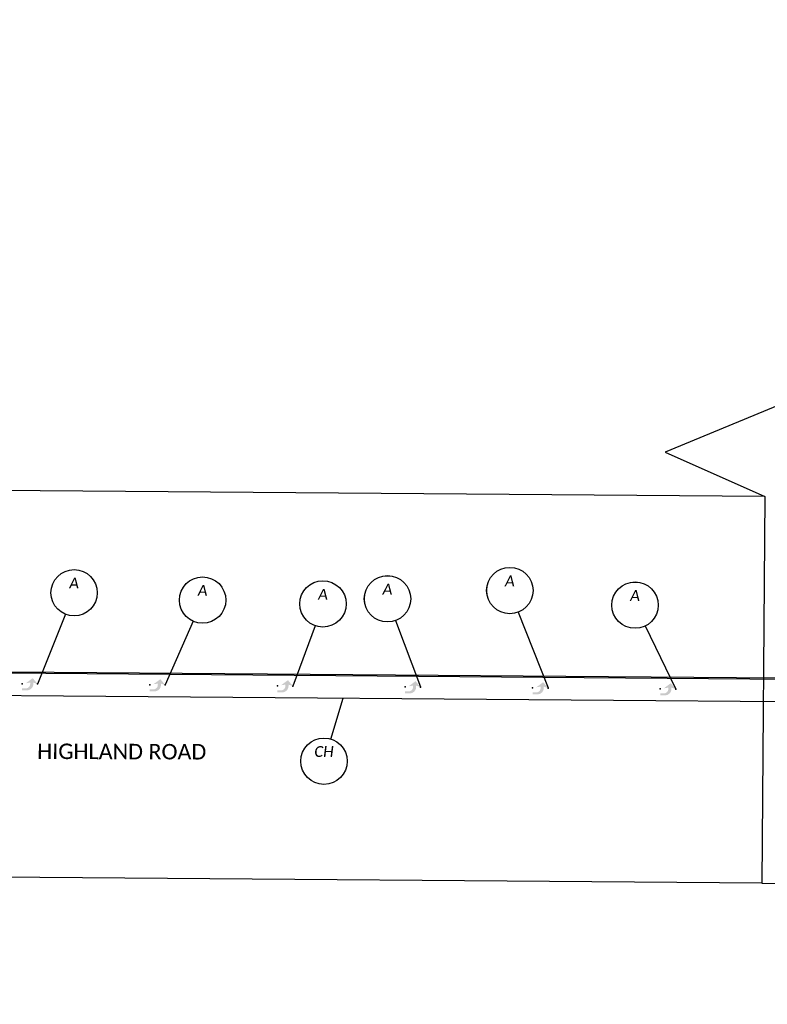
# Model space of a CAD drawing. Header units: feet. Extents: x 2244015 to 2247220, y 592506 to 600255.
# Tile 4 of 12: x 2245072 to 2245459, y 596083 to 596593. Entities that reach past the tile are written whole.
import ezdxf
from ezdxf import colors
from ezdxf.entities.mleader import LeaderData, LeaderLine
from ezdxf.enums import TextEntityAlignment as Align
from ezdxf.math import Vec2, Vec3

# ---------------------------------------------------------------- set-up
doc = ezdxf.new("R2010")
doc.units = ezdxf.units.FT
doc.header["$MEASUREMENT"] = 0
doc.set_wipeout_variables(frame=1)
doc.linetypes.add('dsolidcl', pattern=[0])
for name, color, linetype in [('PM_P_Cells', 7, 'Continuous'), ('PM_P_Channelizing_Line', 7, 'Continuous'), ('PM_P_CL_Double_Solid', 2, 'dsolidcl'), ('RD_X_Text', 7, 'Continuous'), ('TX_P_20', 7, 'Continuous')]:
    doc.layers.add(name, color=color, linetype=linetype)
doc.layers.add('PM_P_Cells (Construction)', color=7, linetype='Continuous', lineweight=0)
doc.layers.add('SC_Scratch1', color=7, linetype='Continuous', plot=False)
doc.styles.add('P_Slanted_Normal', font='calibrii.ttf', dxfattribs={"height": 0.14})
doc.styles.add('P_Straight_Title', font='calibri.ttf', dxfattribs={"height": 0.2})

# ---------------------------------------------------------------- blocks, each defined once
blk = doc.blocks.new('PMRTP')
at = {"layer": 'PM_P_Cells', "linetype": 'Continuous', "lineweight": 0}
blk.add_hatch(color=7, dxfattribs=at).paths.add_polyline_path([(-5.52, 3.33, -0.418865), (-2.24, 0), (-2.24, 0), (-2.24, -0.67), (0, 0), (-2.56, -3), (-6.08, -0.33), (-3.84, -0.67), (-3.84, 0.04, 0.414214), (-6.14, 2.33), (-8, 2.33), (-8, 3.33)])
at = {"layer": 'PM_P_Cells (Construction)', "color": 7, "linetype": 'Continuous', "lineweight": 30}
for p in [(-8, 0), (0, 0)]:
    blk.add_point(p, dxfattribs=at)
blk = doc.blocks.new('*U1040')
blk.add_wipeout([(-0.298, 0.023), (-0.295, 0.045), (-0.291, 0.07), (-0.285, 0.091), (-0.277, 0.112), (-0.268, 0.133), (-0.257, 0.153), (-0.245, 0.172), (-0.234, 0.186), (-0.221, 0.202), (-0.206, 0.217), (-0.188, 0.233), (-0.172, 0.245), (-0.158, 0.254), (-0.142, 0.263), (-0.124, 0.272), (-0.105, 0.28), (-0.084, 0.287), (-0.058, 0.293), (-0.036, 0.297), (-0.012, 0.299), (0, 0.299), (0.022, 0.298), (0.043, 0.296), (0.069, 0.291), (0.09, 0.285), (0.111, 0.278), (0.135, 0.266), (0.153, 0.256), (0.17, 0.246), (0.187, 0.233), (0.203, 0.219), (0.217, 0.205), (0.23, 0.191), (0.24, 0.178), (0.253, 0.159), (0.264, 0.141), (0.273, 0.122), (0.281, 0.103), (0.286, 0.086), (0.291, 0.068), (0.294, 0.053), (0.297, 0.037), (0.298, 0.018), (0.299, 0), (0.298, -0.02), (0.296, -0.04), (0.293, -0.059), (0.289, -0.076), (0.284, -0.093), (0.278, -0.109), (0.272, -0.123), (0.263, -0.141), (0.254, -0.157), (0.245, -0.171), (0.232, -0.188), (0.22, -0.202), (0.211, -0.211), (0.198, -0.224), (0.188, -0.232), (0.172, -0.244), (0.151, -0.258), (0.129, -0.27), (0.112, -0.277), (0.094, -0.284), (0.07, -0.291), (0.057, -0.293), (0.038, -0.296), (0.025, -0.298), (0.011, -0.299), (0, -0.299), (-0.006, -0.299), (-0.018, -0.298), (-0.028, -0.298), (-0.04, -0.296), (-0.052, -0.294), (-0.064, -0.292), (-0.077, -0.289), (-0.092, -0.284), (-0.115, -0.276), (-0.135, -0.267), (-0.15, -0.258), (-0.168, -0.247), (-0.182, -0.237), (-0.199, -0.223), (-0.218, -0.204), (-0.232, -0.189), (-0.246, -0.17), (-0.255, -0.155), (-0.266, -0.137), (-0.275, -0.118), (-0.283, -0.097), (-0.29, -0.074), (-0.294, -0.054), (-0.297, -0.033), (-0.299, -0.015), (-0.299, 0)])
at = {"flags": 128}
blk.add_lwpolyline([(0.087, 0.287), (0.248, 0.816)], dxfattribs=at)
blk.add_circle((0, 0), 0.3)
at = {"style": 'P_Slanted_Normal', "flags": 8}
for tag, p in [('ITEMTYPE', (0, 0.125)), ('ITEMNUMBER', (0, -0.125))]:
    blk.add_attdef(tag, text='', height=0.14, dxfattribs=at).set_placement(p, align=Align.MIDDLE_CENTER)
blk = doc.blocks.new('*U1068')
blk.add_wipeout([(-0.298, 0.023), (-0.295, 0.045), (-0.291, 0.07), (-0.285, 0.091), (-0.277, 0.112), (-0.268, 0.133), (-0.257, 0.153), (-0.245, 0.172), (-0.234, 0.186), (-0.221, 0.202), (-0.206, 0.217), (-0.188, 0.233), (-0.172, 0.245), (-0.158, 0.254), (-0.142, 0.263), (-0.124, 0.272), (-0.105, 0.28), (-0.084, 0.287), (-0.058, 0.293), (-0.036, 0.297), (-0.012, 0.299), (0, 0.299), (0.022, 0.298), (0.043, 0.296), (0.069, 0.291), (0.09, 0.285), (0.111, 0.278), (0.135, 0.266), (0.153, 0.256), (0.17, 0.246), (0.187, 0.233), (0.203, 0.219), (0.217, 0.205), (0.23, 0.191), (0.24, 0.178), (0.253, 0.159), (0.264, 0.141), (0.273, 0.122), (0.281, 0.103), (0.286, 0.086), (0.291, 0.068), (0.294, 0.053), (0.297, 0.037), (0.298, 0.018), (0.299, 0), (0.298, -0.02), (0.296, -0.04), (0.293, -0.059), (0.289, -0.076), (0.284, -0.093), (0.278, -0.109), (0.272, -0.123), (0.263, -0.141), (0.254, -0.157), (0.245, -0.171), (0.232, -0.188), (0.22, -0.202), (0.211, -0.211), (0.198, -0.224), (0.188, -0.232), (0.172, -0.244), (0.151, -0.258), (0.129, -0.27), (0.112, -0.277), (0.094, -0.284), (0.07, -0.291), (0.057, -0.293), (0.038, -0.296), (0.025, -0.298), (0.011, -0.299), (0, -0.299), (-0.006, -0.299), (-0.018, -0.298), (-0.028, -0.298), (-0.04, -0.296), (-0.052, -0.294), (-0.064, -0.292), (-0.077, -0.289), (-0.092, -0.284), (-0.115, -0.276), (-0.135, -0.267), (-0.15, -0.258), (-0.168, -0.247), (-0.182, -0.237), (-0.199, -0.223), (-0.218, -0.204), (-0.232, -0.189), (-0.246, -0.17), (-0.255, -0.155), (-0.266, -0.137), (-0.275, -0.118), (-0.283, -0.097), (-0.29, -0.074), (-0.294, -0.054), (-0.297, -0.033), (-0.299, -0.015), (-0.299, 0)])
at = {"flags": 128}
blk.add_lwpolyline([(-0.111, -0.279), (-0.471, -1.181)], dxfattribs=at)
blk.add_circle((0, 0), 0.3)
at = {"style": 'P_Slanted_Normal', "flags": 8}
for tag, p in [('ITEMTYPE', (0, 0.125)), ('ITEMNUMBER', (0, -0.125))]:
    blk.add_attdef(tag, text='', height=0.14, dxfattribs=at).set_placement(p, align=Align.MIDDLE_CENTER)
blk = doc.blocks.new('*U1069')
blk.add_wipeout([(-0.298, 0.023), (-0.295, 0.045), (-0.291, 0.07), (-0.285, 0.091), (-0.277, 0.112), (-0.268, 0.133), (-0.257, 0.153), (-0.245, 0.172), (-0.234, 0.186), (-0.221, 0.202), (-0.206, 0.217), (-0.188, 0.233), (-0.172, 0.245), (-0.158, 0.254), (-0.142, 0.263), (-0.124, 0.272), (-0.105, 0.28), (-0.084, 0.287), (-0.058, 0.293), (-0.036, 0.297), (-0.012, 0.299), (0, 0.299), (0.022, 0.298), (0.043, 0.296), (0.069, 0.291), (0.09, 0.285), (0.111, 0.278), (0.135, 0.266), (0.153, 0.256), (0.17, 0.246), (0.187, 0.233), (0.203, 0.219), (0.217, 0.205), (0.23, 0.191), (0.24, 0.178), (0.253, 0.159), (0.264, 0.141), (0.273, 0.122), (0.281, 0.103), (0.286, 0.086), (0.291, 0.068), (0.294, 0.053), (0.297, 0.037), (0.298, 0.018), (0.299, 0), (0.298, -0.02), (0.296, -0.04), (0.293, -0.059), (0.289, -0.076), (0.284, -0.093), (0.278, -0.109), (0.272, -0.123), (0.263, -0.141), (0.254, -0.157), (0.245, -0.171), (0.232, -0.188), (0.22, -0.202), (0.211, -0.211), (0.198, -0.224), (0.188, -0.232), (0.172, -0.244), (0.151, -0.258), (0.129, -0.27), (0.112, -0.277), (0.094, -0.284), (0.07, -0.291), (0.057, -0.293), (0.038, -0.296), (0.025, -0.298), (0.011, -0.299), (0, -0.299), (-0.006, -0.299), (-0.018, -0.298), (-0.028, -0.298), (-0.04, -0.296), (-0.052, -0.294), (-0.064, -0.292), (-0.077, -0.289), (-0.092, -0.284), (-0.115, -0.276), (-0.135, -0.267), (-0.15, -0.258), (-0.168, -0.247), (-0.182, -0.237), (-0.199, -0.223), (-0.218, -0.204), (-0.232, -0.189), (-0.246, -0.17), (-0.255, -0.155), (-0.266, -0.137), (-0.275, -0.118), (-0.283, -0.097), (-0.29, -0.074), (-0.294, -0.054), (-0.297, -0.033), (-0.299, -0.015), (-0.299, 0)])
at = {"flags": 128}
blk.add_lwpolyline([(-0.121, -0.275), (-0.483, -1.099)], dxfattribs=at)
blk.add_circle((0, 0), 0.3)
at = {"style": 'P_Slanted_Normal', "flags": 8}
for tag, p in [('ITEMTYPE', (0, 0.125)), ('ITEMNUMBER', (0, -0.125))]:
    blk.add_attdef(tag, text='', height=0.14, dxfattribs=at).set_placement(p, align=Align.MIDDLE_CENTER)
blk = doc.blocks.new('*U1041')
blk.add_wipeout([(-0.298, 0.023), (-0.295, 0.045), (-0.291, 0.07), (-0.285, 0.091), (-0.277, 0.112), (-0.268, 0.133), (-0.257, 0.153), (-0.245, 0.172), (-0.234, 0.186), (-0.221, 0.202), (-0.206, 0.217), (-0.188, 0.233), (-0.172, 0.245), (-0.158, 0.254), (-0.142, 0.263), (-0.124, 0.272), (-0.105, 0.28), (-0.084, 0.287), (-0.058, 0.293), (-0.036, 0.297), (-0.012, 0.299), (0, 0.299), (0.022, 0.298), (0.043, 0.296), (0.069, 0.291), (0.09, 0.285), (0.111, 0.278), (0.135, 0.266), (0.153, 0.256), (0.17, 0.246), (0.187, 0.233), (0.203, 0.219), (0.217, 0.205), (0.23, 0.191), (0.24, 0.178), (0.253, 0.159), (0.264, 0.141), (0.273, 0.122), (0.281, 0.103), (0.286, 0.086), (0.291, 0.068), (0.294, 0.053), (0.297, 0.037), (0.298, 0.018), (0.299, 0), (0.298, -0.02), (0.296, -0.04), (0.293, -0.059), (0.289, -0.076), (0.284, -0.093), (0.278, -0.109), (0.272, -0.123), (0.263, -0.141), (0.254, -0.157), (0.245, -0.171), (0.232, -0.188), (0.22, -0.202), (0.211, -0.211), (0.198, -0.224), (0.188, -0.232), (0.172, -0.244), (0.151, -0.258), (0.129, -0.27), (0.112, -0.277), (0.094, -0.284), (0.07, -0.291), (0.057, -0.293), (0.038, -0.296), (0.025, -0.298), (0.011, -0.299), (0, -0.299), (-0.006, -0.299), (-0.018, -0.298), (-0.028, -0.298), (-0.04, -0.296), (-0.052, -0.294), (-0.064, -0.292), (-0.077, -0.289), (-0.092, -0.284), (-0.115, -0.276), (-0.135, -0.267), (-0.15, -0.258), (-0.168, -0.247), (-0.182, -0.237), (-0.199, -0.223), (-0.218, -0.204), (-0.232, -0.189), (-0.246, -0.17), (-0.255, -0.155), (-0.266, -0.137), (-0.275, -0.118), (-0.283, -0.097), (-0.29, -0.074), (-0.294, -0.054), (-0.297, -0.033), (-0.299, -0.015), (-0.299, 0)])
at = {"flags": 128}
blk.add_lwpolyline([(-0.103, -0.282), (-0.389, -1.062)], dxfattribs=at)
blk.add_circle((0, 0), 0.3)
at = {"style": 'P_Slanted_Normal', "flags": 8}
for tag, p in [('ITEMTYPE', (0, 0.125)), ('ITEMNUMBER', (0, -0.125))]:
    blk.add_attdef(tag, text='', height=0.14, dxfattribs=at).set_placement(p, align=Align.MIDDLE_CENTER)
blk = doc.blocks.new('*U1042')
blk.add_wipeout([(-0.298, 0.023), (-0.295, 0.045), (-0.291, 0.07), (-0.285, 0.091), (-0.277, 0.112), (-0.268, 0.133), (-0.257, 0.153), (-0.245, 0.172), (-0.234, 0.186), (-0.221, 0.202), (-0.206, 0.217), (-0.188, 0.233), (-0.172, 0.245), (-0.158, 0.254), (-0.142, 0.263), (-0.124, 0.272), (-0.105, 0.28), (-0.084, 0.287), (-0.058, 0.293), (-0.036, 0.297), (-0.012, 0.299), (0, 0.299), (0.022, 0.298), (0.043, 0.296), (0.069, 0.291), (0.09, 0.285), (0.111, 0.278), (0.135, 0.266), (0.153, 0.256), (0.17, 0.246), (0.187, 0.233), (0.203, 0.219), (0.217, 0.205), (0.23, 0.191), (0.24, 0.178), (0.253, 0.159), (0.264, 0.141), (0.273, 0.122), (0.281, 0.103), (0.286, 0.086), (0.291, 0.068), (0.294, 0.053), (0.297, 0.037), (0.298, 0.018), (0.299, 0), (0.298, -0.02), (0.296, -0.04), (0.293, -0.059), (0.289, -0.076), (0.284, -0.093), (0.278, -0.109), (0.272, -0.123), (0.263, -0.141), (0.254, -0.157), (0.245, -0.171), (0.232, -0.188), (0.22, -0.202), (0.211, -0.211), (0.198, -0.224), (0.188, -0.232), (0.172, -0.244), (0.151, -0.258), (0.129, -0.27), (0.112, -0.277), (0.094, -0.284), (0.07, -0.291), (0.057, -0.293), (0.038, -0.296), (0.025, -0.298), (0.011, -0.299), (0, -0.299), (-0.006, -0.299), (-0.018, -0.298), (-0.028, -0.298), (-0.04, -0.296), (-0.052, -0.294), (-0.064, -0.292), (-0.077, -0.289), (-0.092, -0.284), (-0.115, -0.276), (-0.135, -0.267), (-0.15, -0.258), (-0.168, -0.247), (-0.182, -0.237), (-0.199, -0.223), (-0.218, -0.204), (-0.232, -0.189), (-0.246, -0.17), (-0.255, -0.155), (-0.266, -0.137), (-0.275, -0.118), (-0.283, -0.097), (-0.29, -0.074), (-0.294, -0.054), (-0.297, -0.033), (-0.299, -0.015), (-0.299, 0)])
at = {"flags": 128}
blk.add_lwpolyline([(0.105, -0.281), (0.427, -1.141)], dxfattribs=at)
blk.add_circle((0, 0), 0.3)
at = {"style": 'P_Slanted_Normal', "flags": 8}
for tag, p in [('ITEMTYPE', (0, 0.125)), ('ITEMNUMBER', (0, -0.125))]:
    blk.add_attdef(tag, text='', height=0.14, dxfattribs=at).set_placement(p, align=Align.MIDDLE_CENTER)
blk = doc.blocks.new('*U1044')
blk.add_wipeout([(-0.298, 0.023), (-0.295, 0.045), (-0.291, 0.07), (-0.285, 0.091), (-0.277, 0.112), (-0.268, 0.133), (-0.257, 0.153), (-0.245, 0.172), (-0.234, 0.186), (-0.221, 0.202), (-0.206, 0.217), (-0.188, 0.233), (-0.172, 0.245), (-0.158, 0.254), (-0.142, 0.263), (-0.124, 0.272), (-0.105, 0.28), (-0.084, 0.287), (-0.058, 0.293), (-0.036, 0.297), (-0.012, 0.299), (0, 0.299), (0.022, 0.298), (0.043, 0.296), (0.069, 0.291), (0.09, 0.285), (0.111, 0.278), (0.135, 0.266), (0.153, 0.256), (0.17, 0.246), (0.187, 0.233), (0.203, 0.219), (0.217, 0.205), (0.23, 0.191), (0.24, 0.178), (0.253, 0.159), (0.264, 0.141), (0.273, 0.122), (0.281, 0.103), (0.286, 0.086), (0.291, 0.068), (0.294, 0.053), (0.297, 0.037), (0.298, 0.018), (0.299, 0), (0.298, -0.02), (0.296, -0.04), (0.293, -0.059), (0.289, -0.076), (0.284, -0.093), (0.278, -0.109), (0.272, -0.123), (0.263, -0.141), (0.254, -0.157), (0.245, -0.171), (0.232, -0.188), (0.22, -0.202), (0.211, -0.211), (0.198, -0.224), (0.188, -0.232), (0.172, -0.244), (0.151, -0.258), (0.129, -0.27), (0.112, -0.277), (0.094, -0.284), (0.07, -0.291), (0.057, -0.293), (0.038, -0.296), (0.025, -0.298), (0.011, -0.299), (0, -0.299), (-0.006, -0.299), (-0.018, -0.298), (-0.028, -0.298), (-0.04, -0.296), (-0.052, -0.294), (-0.064, -0.292), (-0.077, -0.289), (-0.092, -0.284), (-0.115, -0.276), (-0.135, -0.267), (-0.15, -0.258), (-0.168, -0.247), (-0.182, -0.237), (-0.199, -0.223), (-0.218, -0.204), (-0.232, -0.189), (-0.246, -0.17), (-0.255, -0.155), (-0.266, -0.137), (-0.275, -0.118), (-0.283, -0.097), (-0.29, -0.074), (-0.294, -0.054), (-0.297, -0.033), (-0.299, -0.015), (-0.299, 0)])
at = {"flags": 128}
blk.add_lwpolyline([(0.11, -0.279), (0.495, -1.261)], dxfattribs=at)
blk.add_circle((0, 0), 0.3)
at = {"style": 'P_Slanted_Normal', "flags": 8}
for tag, p in [('ITEMTYPE', (0, 0.125)), ('ITEMNUMBER', (0, -0.125))]:
    blk.add_attdef(tag, text='', height=0.14, dxfattribs=at).set_placement(p, align=Align.MIDDLE_CENTER)
blk = doc.blocks.new('*U1043')
blk.add_wipeout([(-0.298, 0.023), (-0.295, 0.045), (-0.291, 0.07), (-0.285, 0.091), (-0.277, 0.112), (-0.268, 0.133), (-0.257, 0.153), (-0.245, 0.172), (-0.234, 0.186), (-0.221, 0.202), (-0.206, 0.217), (-0.188, 0.233), (-0.172, 0.245), (-0.158, 0.254), (-0.142, 0.263), (-0.124, 0.272), (-0.105, 0.28), (-0.084, 0.287), (-0.058, 0.293), (-0.036, 0.297), (-0.012, 0.299), (0, 0.299), (0.022, 0.298), (0.043, 0.296), (0.069, 0.291), (0.09, 0.285), (0.111, 0.278), (0.135, 0.266), (0.153, 0.256), (0.17, 0.246), (0.187, 0.233), (0.203, 0.219), (0.217, 0.205), (0.23, 0.191), (0.24, 0.178), (0.253, 0.159), (0.264, 0.141), (0.273, 0.122), (0.281, 0.103), (0.286, 0.086), (0.291, 0.068), (0.294, 0.053), (0.297, 0.037), (0.298, 0.018), (0.299, 0), (0.298, -0.02), (0.296, -0.04), (0.293, -0.059), (0.289, -0.076), (0.284, -0.093), (0.278, -0.109), (0.272, -0.123), (0.263, -0.141), (0.254, -0.157), (0.245, -0.171), (0.232, -0.188), (0.22, -0.202), (0.211, -0.211), (0.198, -0.224), (0.188, -0.232), (0.172, -0.244), (0.151, -0.258), (0.129, -0.27), (0.112, -0.277), (0.094, -0.284), (0.07, -0.291), (0.057, -0.293), (0.038, -0.296), (0.025, -0.298), (0.011, -0.299), (0, -0.299), (-0.006, -0.299), (-0.018, -0.298), (-0.028, -0.298), (-0.04, -0.296), (-0.052, -0.294), (-0.064, -0.292), (-0.077, -0.289), (-0.092, -0.284), (-0.115, -0.276), (-0.135, -0.267), (-0.15, -0.258), (-0.168, -0.247), (-0.182, -0.237), (-0.199, -0.223), (-0.218, -0.204), (-0.232, -0.189), (-0.246, -0.17), (-0.255, -0.155), (-0.266, -0.137), (-0.275, -0.118), (-0.283, -0.097), (-0.29, -0.074), (-0.294, -0.054), (-0.297, -0.033), (-0.299, -0.015), (-0.299, 0)])
at = {"flags": 128}
blk.add_lwpolyline([(0.131, -0.27), (0.526, -1.086)], dxfattribs=at)
blk.add_circle((0, 0), 0.3)
at = {"style": 'P_Slanted_Normal', "flags": 8}
for tag, p in [('ITEMTYPE', (0, 0.125)), ('ITEMNUMBER', (0, -0.125))]:
    blk.add_attdef(tag, text='', height=0.14, dxfattribs=at).set_placement(p, align=Align.MIDDLE_CENTER)

msp = doc.modelspace()

# ---------------------------------------------------------------- linework, layer by layer
at = {"layer": 'PM_P_Channelizing_Line', "flags": 128}
msp.add_lwpolyline([(2244985.545, 596243.487), (2245685.524, 596237.968)], dxfattribs=at)
at = {"layer": 'PM_P_CL_Double_Solid', "flags": 128}
for points in [[(2244935.639, 596255.551), (2245685.616, 596249.638)], [(2244935.644, 596256.211), (2245685.621, 596250.298)]]:
    msp.add_lwpolyline(points, dxfattribs=at)
at = {"layer": 'SC_Scratch1', "color": 2}
for p, q in [((2245457.752, 596345.767), (2244651.525, 596352.124)), ((2245457.752, 596345.767), (2245456.175, 596145.773)), ((2245456.175, 596145.773), (2244649.413, 596152.134))]:
    msp.add_line(p, q, dxfattribs=at)
msp.add_lwpolyline([(2246294.689, 595546.014), (2246030.701, 596184.024), (2246006.53, 596188.61), (2246007.743, 596342.527), (2245971.348, 596327.468), (2245874.123, 596562.442), (2245406.068, 596368.775), (2245457.752, 596345.767), (2245456.175, 596145.773), (2245498.477, 596145.44), (2245826.634, 595352.348)], close=True, dxfattribs=at)

# ---------------------------------------------------------------- block references
at = {"layer": 'PM_P_Cells', "xscale": -1, "rotation": 179.3928103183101}
for p in [(2245081.59, 596248.813), (2245147.588, 596248.293), (2245213.586, 596247.772), (2245279.584, 596247.252), (2245345.582, 596246.731), (2245411.58, 596246.211)]:
    msp.add_blockref('PMRTP', p, dxfattribs=at)

# ---------------------------------------------------------------- texts
at = {"layer": 'RD_X_Text', "style": 'P_Straight_Title'}
msp.add_text('HIGHLAND ROAD', height=8, rotation=359.80641, dxfattribs=at).set_placement((2245125.069, 596209.865), align=Align.CENTER)

# ---------------------------------------------------------------- leaders
at = {"layer": 'TX_P_20'}
ml = msp.add_multileader_mtext('Standard', dxfattribs=at)
ml.set_content('EXISTING \\PPAVEMENT \\PMARKINGS', color=256, style='P_Slanted_Normal')
ml.set_leader_properties()
ml.build(insert=Vec2(0, 0))
ml.multileader.update_dxf_attribs({"dogleg_length": 0.215, "arrow_head_size": 7.2, "scale": 40})
ctx = ml.context
ctx.base_point, ctx.scale, ctx.char_height, ctx.arrow_head_size, ctx.landing_gap_size, ctx.plane_origin, ctx.plane_x_axis, ctx.plane_y_axis = Vec3(2245619.286, 596375.594), 40, 5.6, 7.2, 3.6, Vec3(2245988.306, 596367.614), Vec3(-0.3823329, 0.9240246), Vec3(-0.9240246, -0.3823329)
notes = []
notes.append((ctx, [(0, (1, 1, 0), (2245622.575, 596367.644), (-0.3823329, 0.9240246), 8.603, [(1, [(2245687.598, 596369.194), (2245694.006, 596382.091), (2245702.192, 596394.518)], 0, [])])]))
ctx.mtext.insert, ctx.mtext.text_direction, ctx.mtext.rotation, ctx.mtext.width, ctx.mtext.defined_height, ctx.mtext.flow_direction = Vec3(2245615.284, 596377.834), Vec3(-0.3823329, 0.9240246), 1.9631161, 104.62653, 5.782, 5
ml = msp.add_multileader_mtext('Standard', dxfattribs=at)
ml.set_content('{\\fOHDOTSymbols|b0|i1|c186|p2;\\H1.08333x;\ue0a4} R/W & CONST. \\PHIGHLAND ROAD', color=256, style='P_Slanted_Normal')
ml.set_leader_properties()
ml.build(insert=Vec2(0, 0))
ml.multileader.update_dxf_attribs({"dogleg_length": 0.36, "arrow_head_size": 7.2, "scale": 40})
ctx = ml.context
ctx.base_point, ctx.scale, ctx.char_height, ctx.arrow_head_size, ctx.landing_gap_size, ctx.plane_origin, ctx.plane_x_axis, ctx.plane_y_axis = Vec3(2245818.488, 596353.611), 40, 5.6, 7.2, 3.6, Vec3(2245777.142, 595971.097), Vec3(-0.3823329, 0.9240246), Vec3(-0.9240246, -0.3823329)
notes.append((ctx, [(0, (1, 1, 0), (2245821.778, 596345.662), (-0.3823329, 0.9240246), 8.603, [(0, [(2245766.401, 596243.331)], 0, [])])]))
ctx.mtext.insert, ctx.mtext.text_direction, ctx.mtext.rotation, ctx.mtext.width, ctx.mtext.defined_height, ctx.mtext.flow_direction = Vec3(2245814.487, 596355.851), Vec3(-0.3823329, 0.9240246), 1.9631161, 92.38554, 15.888, 5
ml = msp.add_multileader_mtext('Standard', dxfattribs=at)
ml.set_content('EXISTING PAVEMENT MARKINGS', color=256, style='P_Slanted_Normal')
ml.set_leader_properties()
ml.build(insert=Vec2(0, 0))
ml.multileader.update_dxf_attribs({"dogleg_length": 0.215, "arrow_head_size": 7.2, "scale": 40})
ctx = ml.context
ctx.base_point, ctx.scale, ctx.char_height, ctx.arrow_head_size, ctx.landing_gap_size, ctx.plane_origin, ctx.plane_x_axis, ctx.plane_y_axis = Vec3(2246097.981, 595614.155), 40, 5.6, 7.2, 3.6, Vec3(2246381.923, 595566.579), Vec3(-0.3823329, 0.9240246), Vec3(-0.9240246, -0.3823329)
notes.append((ctx, [(0, (1, 1, 0), (2246101.271, 595606.206), (-0.3823329, 0.9240246), 8.603, [(2, [(2246038.772, 595560.552), (2246023.092, 595568.702), (2246042.986, 595578.16)], 0, [])])]))
ctx.mtext.insert, ctx.mtext.text_direction, ctx.mtext.rotation, ctx.mtext.width, ctx.mtext.defined_height, ctx.mtext.flow_direction = Vec3(2246093.98, 595616.396), Vec3(-0.3823329, 0.9240246), 1.9631161, 62.69486, 5.782, 5
for ctx, leaders in notes:
    for number, flags, end, landing, length, lines in leaders:
        leader = LeaderData()
        leader.index, (leader.has_last_leader_line, leader.has_dogleg_vector, leader.attachment_direction) = number, flags
        leader.last_leader_point, leader.dogleg_vector, leader.dogleg_length = Vec3(end), Vec3(landing), length
        for number, points, colour, breaks in lines:
            line = LeaderLine()
            line.index, line.vertices, line.color, line.breaks = number, Vec3.list(points), colors.encode_raw_color(colour), breaks
            leader.lines.append(line)
        ctx.leaders.append(leader)

# ---------------------------------------------------------------- next in the draw order: block references
ref = msp.add_blockref('*U1044', (2245325.782, 596297.185), dxfattribs=dict(at, xscale=40, yscale=40, zscale=40))
ref.add_attrib('ITEMTYPE', 'A', dxfattribs={"layer": '0', "height": 5.6, "style": 'P_Slanted_Normal'}).set_placement((2245325.782, 596302.185), align=Align.MIDDLE_CENTER)
ref = msp.add_blockref('*U1068', (2245100.443, 596296.041), dxfattribs=dict(at, xscale=40, yscale=40, zscale=40))
ref.add_attrib('ITEMTYPE', 'A', dxfattribs={"layer": '0', "height": 5.6, "style": 'P_Slanted_Normal'}).set_placement((2245100.443, 596301.041), align=Align.MIDDLE_CENTER)
ref = msp.add_blockref('*U1069', (2245166.906, 596292.254), dxfattribs=dict(at, xscale=40, yscale=40, zscale=40))
ref.add_attrib('ITEMTYPE', 'A', dxfattribs={"layer": '0', "height": 5.6, "style": 'P_Slanted_Normal'}).set_placement((2245166.906, 596297.254), align=Align.MIDDLE_CENTER)
ref = msp.add_blockref('*U1042', (2245262.514, 596292.901), dxfattribs=dict(at, xscale=40, yscale=40, zscale=40))
ref.add_attrib('ITEMTYPE', 'A', dxfattribs={"layer": '0', "height": 5.6, "style": 'P_Slanted_Normal'}).set_placement((2245262.514, 596297.901), align=Align.MIDDLE_CENTER)
ref = msp.add_blockref('*U1041', (2245229.152, 596290.252), dxfattribs=dict(at, xscale=40, yscale=40, zscale=40))
ref.add_attrib('ITEMTYPE', 'A', dxfattribs={"layer": '0', "height": 5.6, "style": 'P_Slanted_Normal'}).set_placement((2245229.152, 596295.252), align=Align.MIDDLE_CENTER)
ref = msp.add_blockref('*U1043', (2245390.538, 596289.634), dxfattribs=dict(at, xscale=40, yscale=40, zscale=40))
ref.add_attrib('ITEMTYPE', 'A', dxfattribs={"layer": '0', "height": 5.6, "style": 'P_Slanted_Normal'}).set_placement((2245390.538, 596294.634), align=Align.MIDDLE_CENTER)
ref = msp.add_blockref('*U1040', (2245229.682, 596208.861), dxfattribs=dict(at, xscale=40, yscale=40, zscale=40))
ref.add_attrib('ITEMTYPE', 'CH', dxfattribs={"layer": '0', "height": 5.6, "style": 'P_Slanted_Normal'}).set_placement((2245229.682, 596213.861), align=Align.MIDDLE_CENTER)

# ---------------------------------------------------------------- next in the draw order: leaders
ml = msp.add_multileader_mtext('Standard', dxfattribs=at)
ml.set_content('INSTALL WORK ZONE TRAFFIC SIGNAL AND TEMPORARY CONTROLLER DURING STAGE 1, PRE-PHASE 1', color=256, style='P_Slanted_Normal')
ml.set_leader_properties()
ml.build(insert=Vec2(0, 0))
ml.multileader.update_dxf_attribs({"dogleg_length": 0.215, "arrow_head_size": 7.2, "scale": 40})
ctx = ml.context
ctx.base_point, ctx.scale, ctx.char_height, ctx.arrow_head_size, ctx.landing_gap_size, ctx.plane_origin, ctx.plane_x_axis, ctx.plane_y_axis = Vec3(2245763.293, 596321), 40, 5.6, 7.2, 3.6, Vec3(2245920.614, 595912.914), Vec3(-0.3823329, 0.9240246), Vec3(-0.9240246, -0.3823329)
notes = []
notes.append((ctx, [(0, (1, 1, 0), (2245766.583, 596313.05), (-0.3823329, 0.9240246), 8.603, [(2, [(2245779.289, 596288.869)], 0, [])])]))
ctx.mtext.insert, ctx.mtext.text_direction, ctx.mtext.rotation, ctx.mtext.width, ctx.mtext.defined_height, ctx.mtext.flow_direction = Vec3(2245759.292, 596323.24), Vec3(-0.3823329, 0.9240246), 1.9631161, 100.15824, 24.196, 5
ml = msp.add_multileader_mtext('Standard', dxfattribs=at)
ml.set_content('EXISTING PAVEMENT MARKINGS', color=256, style='P_Slanted_Normal')
ml.set_leader_properties()
ml.build(insert=Vec2(0, 0))
ml.multileader.update_dxf_attribs({"dogleg_length": 0.215, "arrow_head_size": 7.2, "scale": 40})
ctx = ml.context
ctx.base_point, ctx.scale, ctx.char_height, ctx.arrow_head_size, ctx.landing_gap_size, ctx.plane_origin, ctx.plane_x_axis, ctx.plane_y_axis = Vec3(2246594.171, 596111.979), 40, 5.6, 7.2, 3.6, Vec3(2246926.453, 596062.615), Vec3(0.9876883, -0.1564345), Vec3(0.1564345, 0.9876883)
ctx.text_align_type = 2
notes.append((ctx, [(1, (1, 1, 0), (2246650.339, 596103.083), (-0.9876883, 0.1564345), 8.603, [(1, [(2246643.796, 596151.421), (2246637.623, 596141.926)], 0, [])])]))
ctx.mtext.insert, ctx.mtext.text_direction, ctx.mtext.rotation, ctx.mtext.width, ctx.mtext.defined_height, ctx.mtext.alignment, ctx.mtext.flow_direction = Vec3(2246638.731, 596107.798), Vec3(0.9876883, -0.1564345), 6.1261057, 62.69486, 5.782, 3, 5
ml = msp.add_multileader_mtext('Standard', dxfattribs=at)
ml.set_content('EXISTING PAVEMENT MARKINGS', color=256, style='P_Slanted_Normal')
ml.set_leader_properties()
ml.build(insert=Vec2(0, 0))
ml.multileader.update_dxf_attribs({"dogleg_length": 0.215, "arrow_head_size": 7.2, "scale": 40})
ctx = ml.context
ctx.base_point, ctx.scale, ctx.char_height, ctx.arrow_head_size, ctx.landing_gap_size, ctx.plane_origin = Vec3(2244670.708, 596306.12), 40, 5.6, 7.2, 3.6, Vec3(2245013.965, 596240.961)
notes.append((ctx, [(0, (1, 1, 0), (2244662.105, 596306.12), (1, 0), 8.603, [(2, [(2244664.137, 596245.888), (2244670.397, 596258.373)], 0, [])])]))
ctx.mtext.insert, ctx.mtext.width, ctx.mtext.defined_height, ctx.mtext.flow_direction = Vec3(2244674.308, 596308.961), 62.69486, 5.782, 5
for ctx, leaders in notes:
    for number, flags, end, landing, length, lines in leaders:
        leader = LeaderData()
        leader.index, (leader.has_last_leader_line, leader.has_dogleg_vector, leader.attachment_direction) = number, flags
        leader.last_leader_point, leader.dogleg_vector, leader.dogleg_length = Vec3(end), Vec3(landing), length
        for number, points, colour, breaks in lines:
            line = LeaderLine()
            line.index, line.vertices, line.color, line.breaks = number, Vec3.list(points), colors.encode_raw_color(colour), breaks
            leader.lines.append(line)
        ctx.leaders.append(leader)

doc.saveas('drawing.dxf')
